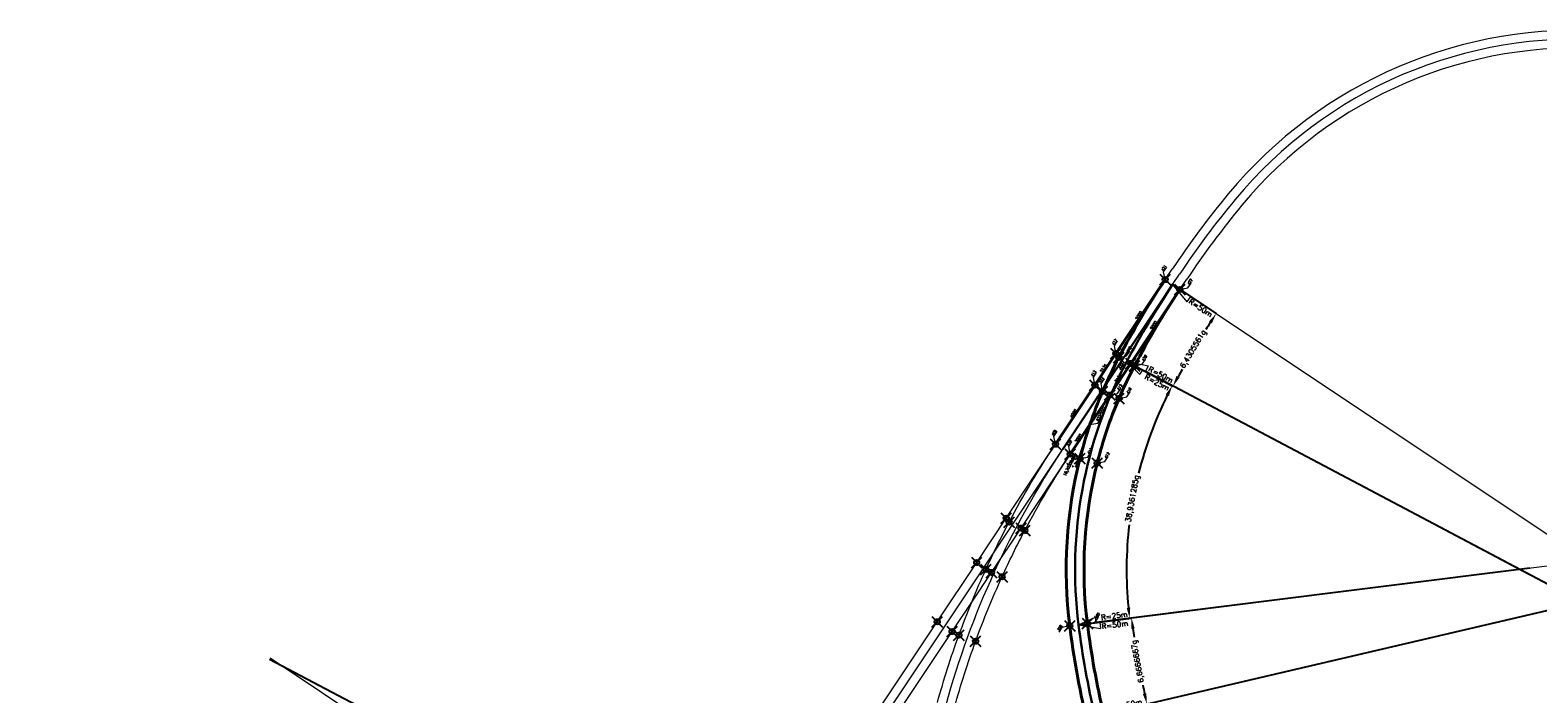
# Model space of a CAD drawing. Header units: metres. Extents: x 6603774 to 6604307, y 5739806 to 5740703.
# Tile 35 of 38: x 6604064 to 6604148, y 5739992 to 5740029. Entities that reach past the tile are written whole.
import ezdxf

# ---------------------------------------------------------------- set-up
doc = ezdxf.new("R2010")
doc.units = ezdxf.units.M
doc.header["$PDMODE"] = 35
doc.header["$PDSIZE"] = 0.3
doc.linetypes.add('DASHDOT', pattern=[25.4, 12.7, -6.35, 0, -6.35])
doc.layers.add('-punkty-specyf', color=7, linetype='Continuous')
doc.layers.add('-punkty-specyf (etap 1)', color=252, linetype='Continuous')
for name, color, linetype, lineweight in [('-spec-dług-szyn', 7, 'Continuous', 20), ('-spec-wym-k-wewn', 6, 'Continuous', 13), ('-spec-wym-kąt-blok', 160, 'Continuous', 13), ('0 (etap 1)', 252, 'Continuous', 13), ('mat-szyna 76C1(VK Ri60)', 3, 'Continuous', 40), ('mat-szyna 76C1(VK Ri60) (etap 1)', 252, 'Continuous', 13), ('OSIE_TORU', 10, 'DASHDOT', 30), ('szyna 59R2 (między zwr. a krzyż.)', 222, 'Continuous', 40), ('szyna 59R2 (między zwr. a krzyż.) (etap 1)', 252, 'Continuous', 13), ('szyna 60R2 (między zwr. a krzyż.)', 254, 'Continuous', 40), ('szyna 60R2 (między zwr. a krzyż.) (etap 1)', 252, 'Continuous', 13), ('T_szyny 60R2 R290', 14, 'Continuous', 40), ('T_szyny 60R2 R290 (etap 1)', 252, 'Continuous', 13), ('wsp-KrzyżownicRZ', 1, 'Continuous', 15), ('wsp-tocznej-szyn RZ', 114, 'Continuous', 15), ('zwrotnica R50m', 140, 'Continuous', 40), ('zwrotnica R50m (etap 1)', 252, 'Continuous', 13)]:
    doc.layers.add(name, color=color, linetype=linetype, lineweight=lineweight)
doc.styles.add('dług-szyn', font='txt.shx')
doc.styles.add('prom-specyf', font='txt.shx')
doc.styles.add('WSP', font='txt.shx', dxfattribs={"width": 0.8})
doc.dimstyles.new('Długości-szyn-spec', dxfattribs={"dimtxt": 0.15, "dimasz": 0.01, "dimexe": 1.25, "dimexo": 0, "dimgap": 0, "dimtad": 0, "dimdec": 0, "dimlfac": 1000, "dimtxsty": 'dług-szyn', "dimblk": 'NONE', "dimcen": 0, "dimse1": 1, "dimse2": 1, "dimsd1": 1, "dimsd2": 1, "dimaunit": 1, "dimadec": 3, "dimazin": 0, "dimtfac": 1, "dimtdec": 0, "dimtmove": 0, "dimatfit": 3, "dimldrblk": 'NONE', "dimfxl": 1, "dimtolj": 1, "dimarcsym": 0})
doc.dimstyles.new('krzyz-tory-w-100-kąty', dxfattribs={"dimtxt": 0.15, "dimasz": 0.15, "dimexe": 0, "dimexo": 0, "dimgap": 0.03, "dimtad": 0, "dimdec": 0, "dimtxsty": 'prom-specyf', "dimcen": 0, "dimaunit": 2, "dimadec": 7, "dimazin": 0, "dimtfac": 1, "dimtdec": 0, "dimtmove": 0, "dimatfit": 3, "dimfxl": 1, "dimarcsym": 0})
doc.dimstyles.new('Strzałka -pra-duża-spec', dxfattribs={"dimtxt": 0.3, "dimasz": 1.2, "dimexe": 0, "dimexo": 0, "dimgap": 0.005, "dimtad": 3, "dimjust": 1, "dimdec": 0, "dimzin": 0, "dimdsep": 46, "dimtxsty": 'prom-specyf', "dimblk": 'STRZAŁKA1', "dimcen": 0, "dimdle": 0.6, "dimclrd": 256, "dimadec": 0, "dimazin": 0, "dimtfac": 0.75, "dimtdec": 0, "dimtofl": 0, "dimtmove": 2, "dimatfit": 3, "dimfxl": 1, "dimtolj": 1, "dimtzin": 0, "dimlwd": -1, "dimarcsym": 0})
doc.dimstyles.new('Strzałka -pra-spec', dxfattribs={"dimtxt": 0.3, "dimasz": 1, "dimexe": 0, "dimexo": 0, "dimgap": 0.005, "dimtad": 3, "dimjust": 1, "dimdec": 0, "dimzin": 0, "dimdsep": 46, "dimtxsty": 'prom-specyf', "dimblk": 'STRZAŁKA1', "dimcen": 0, "dimdle": 0.6, "dimclrd": 256, "dimadec": 0, "dimazin": 0, "dimtfac": 0.75, "dimtdec": 0, "dimtofl": 0, "dimtmove": 2, "dimatfit": 3, "dimfxl": 1, "dimtolj": 1, "dimtzin": 0, "dimlwd": -1, "dimarcsym": 0})
doc.dimstyles.new('Strzałka le--spec', dxfattribs={"dimtxt": 0.3, "dimasz": 1, "dimexe": 0, "dimexo": 0, "dimgap": 0.02, "dimtad": 1, "dimdec": 0, "dimzin": 0, "dimdsep": 46, "dimtxsty": 'prom-specyf', "dimblk": 'STZRAŁKA-LEWA', "dimcen": 0, "dimdle": 0.6, "dimadec": 0, "dimazin": 0, "dimtfac": 0.75, "dimtdec": 0, "dimtofl": 0, "dimtmove": 2, "dimatfit": 3, "dimfxl": 1, "dimtolj": 1, "dimtzin": 0, "dimarcsym": 0})
doc.dimstyles.new('Strzałka le-duża-spec', dxfattribs={"dimtxt": 0.3, "dimasz": 1.2, "dimexe": 0, "dimexo": 0, "dimgap": 0.02, "dimtad": 1, "dimdec": 0, "dimzin": 0, "dimdsep": 46, "dimtxsty": 'prom-specyf', "dimblk": 'STZRAŁKA-LEWA', "dimcen": 0, "dimdle": 0.6, "dimadec": 0, "dimazin": 0, "dimtfac": 0.75, "dimtdec": 0, "dimtofl": 0, "dimtmove": 2, "dimatfit": 3, "dimfxl": 1, "dimtolj": 1, "dimtzin": 0, "dimarcsym": 0})
doc.dimstyles.new('tory-w-100-kąty', dxfattribs={"dimtxt": 0.15, "dimasz": 0.6, "dimexe": 0, "dimexo": 0, "dimgap": 0, "dimtad": 0, "dimdec": 0, "dimtxsty": 'prom-specyf', "dimcen": 0, "dimaunit": 2, "dimadec": 7, "dimazin": 0, "dimtfac": 1, "dimtdec": 0, "dimtmove": 0, "dimatfit": 3, "dimfxl": 1, "dimarcsym": 0})

# ---------------------------------------------------------------- blocks, each defined once
blk = doc.blocks.new('STZRAŁKA-LEWA')
for p, q in [((-1, 0), (0, 0)), ((0, 0), (-1, -0.299)), ((-1, 0), (-1, -0.299))]:
    blk.add_line(p, q)
blk = doc.blocks.new('*D185')
at = {"layer": '-spec-wym-k-wewn', "color": 0, "lineweight": -2, "transparency": 16777216}
blk.add_line((6604170.089, 5739986.685), (6604126.425, 5740009.789), dxfattribs=at)
at = {"layer": 'Defpoints', "color": 0, "transparency": 16777216}
for p in [(6604125.364, 5740010.35), (6604169.559, 5739986.965)]:
    blk.add_point(p, dxfattribs=at)
at = {"layer": '-spec-wym-k-wewn', "color": 0, "lineweight": -2, "transparency": 16777216, "xscale": 1.2, "yscale": 1.2, "zscale": 1.2, "rotation": 152.1151954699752}
blk.add_blockref('STZRAŁKA-LEWA', (6604125.364, 5740010.35), dxfattribs=at)
at = {"layer": '-spec-wym-k-wewn', "color": 0, "transparency": 16777216, "insert": (6604127.276, 5740009.62), "char_height": 0.3, "attachment_point": 5, "rotation": 332.1152, "style": 'prom-specyf'}
blk.add_mtext('\\A1;R=50m', dxfattribs=at)
blk = doc.blocks.new('STRZAŁKA1')
for p, q in [((0, 0), (-1, 0.299)), ((-1, 0), (-1, 0.299)), ((-1, 0), (0, 0))]:
    blk.add_line(p, q)
blk = doc.blocks.new('*D186')
at = {"layer": '-spec-wym-k-wewn', "transparency": 16777216}
blk.add_line((6604128.946, 5740014.022), (6604170.058, 5739986.632), dxfattribs=at)
at = {"layer": 'Defpoints', "color": 0, "transparency": 16777216}
for p in [(6604127.948, 5740014.687), (6604169.559, 5739986.965)]:
    blk.add_point(p, dxfattribs=at)
at = {"layer": '-spec-wym-k-wewn', "transparency": 16777216, "xscale": 1.2, "yscale": 1.2, "zscale": 1.2, "rotation": 146.327694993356}
blk.add_blockref('STRZAŁKA1', (6604127.948, 5740014.687), dxfattribs=at)
at = {"layer": '-spec-wym-k-wewn', "color": 0, "transparency": 16777216, "insert": (6604129.523, 5740013.374), "char_height": 0.3, "attachment_point": 5, "rotation": 326.32769, "style": 'prom-specyf'}
blk.add_mtext('\\A1;R=50m', dxfattribs=at)
blk = doc.blocks.new('*D187')
at = {"layer": '-spec-wym-k-wewn', "transparency": 16777216}
blk.add_line((6604126.248, 5740009.882), (6604147.992, 5739998.377), dxfattribs=at)
at = {"layer": 'Defpoints', "color": 0, "transparency": 16777216}
for p in [(6604125.364, 5740010.35), (6604147.461, 5739998.658)]:
    blk.add_point(p, dxfattribs=at)
at = {"layer": '-spec-wym-k-wewn', "transparency": 16777216, "rotation": 152.1151954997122}
blk.add_blockref('STRZAŁKA1', (6604125.364, 5740010.35), dxfattribs=at)
at = {"layer": '-spec-wym-k-wewn', "color": 0, "transparency": 16777216, "insert": (6604127.068, 5740009.177), "char_height": 0.3, "attachment_point": 5, "rotation": 332.1152, "style": 'prom-specyf'}
blk.add_mtext('\\A1;R=25m', dxfattribs=at)
blk = doc.blocks.new('*D188')
at = {"layer": '-spec-wym-k-wewn', "color": 0, "lineweight": -2, "transparency": 16777216}
blk.add_line((6604148.057, 5739998.732), (6604123.648, 5739995.667), dxfattribs=at)
at = {"layer": 'Defpoints', "color": 0, "transparency": 16777216}
for p in [(6604147.461, 5739998.658), (6604122.656, 5739995.542)]:
    blk.add_point(p, dxfattribs=at)
at = {"layer": '-spec-wym-k-wewn', "color": 0, "lineweight": -2, "transparency": 16777216, "rotation": 187.1577111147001}
blk.add_blockref('STZRAŁKA-LEWA', (6604122.656, 5739995.542), dxfattribs=at)
at = {"layer": '-spec-wym-k-wewn', "color": 0, "transparency": 16777216, "insert": (6604124.665, 5739996.045), "char_height": 0.3, "attachment_point": 5, "rotation": 7.15771, "style": 'prom-specyf'}
blk.add_mtext('\\A1;R=25m', dxfattribs=at)
blk = doc.blocks.new('*D189')
at = {"layer": '-spec-wym-k-wewn', "transparency": 16777216}
blk.add_line((6604123.847, 5739995.692), (6604172.862, 5740001.847), dxfattribs=at)
at = {"layer": 'Defpoints', "color": 0, "transparency": 16777216}
for p in [(6604172.267, 5740001.773), (6604122.656, 5739995.542)]:
    blk.add_point(p, dxfattribs=at)
at = {"layer": '-spec-wym-k-wewn', "transparency": 16777216, "xscale": 1.2, "yscale": 1.2, "zscale": 1.2, "rotation": 187.1577111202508}
blk.add_blockref('STRZAŁKA1', (6604122.656, 5739995.542), dxfattribs=at)
at = {"layer": '-spec-wym-k-wewn', "color": 0, "transparency": 16777216, "insert": (6604124.694, 5739995.541), "char_height": 0.3, "attachment_point": 5, "rotation": 7.15771, "style": 'prom-specyf'}
blk.add_mtext('\\A1;R=50m', dxfattribs=at)
blk = doc.blocks.new('*D190')
at = {"layer": '-spec-wym-k-wewn', "color": 0, "lineweight": -2, "transparency": 16777216}
blk.add_line((6604172.851, 5740001.909), (6604124.748, 5739990.664), dxfattribs=at)
at = {"layer": 'Defpoints', "color": 0, "transparency": 16777216}
for p in [(6604172.267, 5740001.773), (6604123.579, 5739990.391)]:
    blk.add_point(p, dxfattribs=at)
at = {"layer": '-spec-wym-k-wewn', "color": 0, "lineweight": -2, "transparency": 16777216, "xscale": 1.2, "yscale": 1.2, "zscale": 1.2, "rotation": 193.1577111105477}
blk.add_blockref('STZRAŁKA-LEWA', (6604123.579, 5739990.391), dxfattribs=at)
at = {"layer": '-spec-wym-k-wewn', "color": 0, "transparency": 16777216, "insert": (6604125.488, 5739991.052), "char_height": 0.3, "attachment_point": 5, "rotation": 13.15771, "style": 'prom-specyf'}
blk.add_mtext('\\A1;R=50m', dxfattribs=at)
blk = doc.blocks.new('*D195')
at = {"layer": '-spec-wym-k-wewn', "transparency": 16777216}
blk.add_line((6604118.276, 5739966.262), (6604077.164, 5739993.652), dxfattribs=at)
at = {"layer": 'Defpoints', "color": 0, "transparency": 16777216}
for p in [(6604077.664, 5739993.319), (6604119.275, 5739965.597)]:
    blk.add_point(p, dxfattribs=at)
at = {"layer": '-spec-wym-k-wewn', "transparency": 16777216, "xscale": 1.2, "yscale": 1.2, "zscale": 1.2, "rotation": 326.327694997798}
blk.add_blockref('STRZAŁKA1', (6604119.275, 5739965.597), dxfattribs=at)
at = {"layer": '-spec-wym-k-wewn', "color": 0, "transparency": 16777216, "insert": (6604117.624, 5739967.013), "char_height": 0.3, "attachment_point": 5, "rotation": 326.32769, "style": 'prom-specyf'}
blk.add_mtext('\\A1;R=50m', dxfattribs=at)
blk = doc.blocks.new('*D196')
at = {"layer": '-spec-wym-k-wewn', "color": 0, "lineweight": -2, "transparency": 16777216}
blk.add_line((6604077.132, 5739993.598), (6604120.882, 5739970.656), dxfattribs=at)
at = {"layer": 'Defpoints', "color": 0, "transparency": 16777216}
for p in [(6604077.664, 5739993.319), (6604121.944, 5739970.098)]:
    blk.add_point(p, dxfattribs=at)
at = {"layer": '-spec-wym-k-wewn', "color": 0, "lineweight": -2, "transparency": 16777216, "xscale": 1.2, "yscale": 1.2, "zscale": 1.2, "rotation": 332.3276949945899}
blk.add_blockref('STZRAŁKA-LEWA', (6604121.944, 5739970.098), dxfattribs=at)
at = {"layer": '-spec-wym-k-wewn', "color": 0, "transparency": 16777216, "insert": (6604119.969, 5739970.831), "char_height": 0.3, "attachment_point": 5, "rotation": 332.32769, "style": 'prom-specyf'}
blk.add_mtext('\\A1;R=50m', dxfattribs=at)
blk = doc.blocks.new('*D205')
at = {"layer": '-spec-wym-k-wewn', "color": 0, "lineweight": -2, "transparency": 16777216}
for p, q in [((6604127.948, 5740014.687), (6604130.401, 5740013.053)), ((6604125.364, 5740010.35), (6604127.97, 5740008.971))]:
    blk.add_line(p, q, dxfattribs=at)
for start, end in [(147.05832, 147.63823), (150.80466, 151.38457)]:
    blk.add_arc((6604169.559, 5739986.965), 47.052, start, end, dxfattribs=at)
at = {"layer": '-spec-wym-k-wewn', "color": 0, "transparency": 16777216}
for points in [[(6604129.988, 5740012.606), (6604130.155, 5740012.497), (6604130.401, 5740013.053)], [(6604128.342, 5740009.452), (6604128.165, 5740009.547), (6604127.97, 5740008.971)]]:
    blk.add_solid(points, dxfattribs=at)
at = {"layer": 'Defpoints', "color": 0, "transparency": 16777216}
for p in [(6604127.948, 5740014.687), (6604129.545, 5740011.72), (6604125.364, 5740010.35), (6604169.559, 5739986.965)]:
    blk.add_point(p, dxfattribs=at)
at = {"layer": '-spec-wym-k-wewn', "color": 0, "transparency": 16777216, "insert": (6604129.134, 5740011.043), "char_height": 0.3, "attachment_point": 5, "rotation": 59.22145, "style": 'prom-specyf'}
blk.add_mtext('6,4305561g', dxfattribs=at)
blk = doc.blocks.new('*D206')
at = {"layer": '-spec-wym-k-wewn', "color": 0, "lineweight": -2, "transparency": 16777216}
for p, q in [((6604125.364, 5740010.35), (6604127.924, 5740008.995)), ((6604122.656, 5739995.542), (6604125.53, 5739995.903))]:
    blk.add_line(p, q, dxfattribs=at)
for start, end in [(153.67054, 165.81018), (173.46273, 185.60237)]:
    blk.add_arc((6604147.461, 5739998.658), 22.104, start, end, dxfattribs=at)
at = {"layer": '-spec-wym-k-wewn', "color": 0, "transparency": 16777216}
for points in [[(6604127.562, 5740008.507), (6604127.74, 5740008.416), (6604127.924, 5740008.995)], [(6604125.563, 5739996.511), (6604125.364, 5739996.489), (6604125.53, 5739995.903)]]:
    blk.add_solid(points, dxfattribs=at)
at = {"layer": 'Defpoints', "color": 0, "transparency": 16777216}
for p in [(6604125.364, 5740010.35), (6604126.236, 5740004.826), (6604147.461, 5739998.658), (6604122.656, 5739995.542)]:
    blk.add_point(p, dxfattribs=at)
at = {"layer": '-spec-wym-k-wewn', "color": 0, "transparency": 16777216, "insert": (6604125.718, 5740002.634), "char_height": 0.3, "attachment_point": 5, "rotation": 79.63645, "style": 'prom-specyf'}
blk.add_mtext('38,9361285g', dxfattribs=at)
blk = doc.blocks.new('*D207')
at = {"layer": '-spec-wym-k-wewn', "color": 0, "lineweight": -2, "transparency": 16777216}
for p, q in [((6604122.656, 5739995.542), (6604125.637, 5739995.917)), ((6604123.579, 5739990.391), (6604126.505, 5739991.075))]:
    blk.add_line(p, q, dxfattribs=at)
for start, end in [(187.88922, 188.48111), (191.83431, 192.4262)]:
    blk.add_arc((6604172.267, 5740001.773), 46.996, start, end, dxfattribs=at)
at = {"layer": '-spec-wym-k-wewn', "color": 0, "transparency": 16777216}
for points in [[(6604125.617, 5739995.309), (6604125.815, 5739995.335), (6604125.637, 5739995.917)], [(6604126.469, 5739991.682), (6604126.274, 5739991.638), (6604126.505, 5739991.075)]]:
    blk.add_solid(points, dxfattribs=at)
at = {"layer": 'Defpoints', "color": 0, "transparency": 16777216}
for p in [(6604172.267, 5740001.773), (6604122.656, 5739995.542), (6604126.159, 5739992.678), (6604123.579, 5739990.391)]:
    blk.add_point(p, dxfattribs=at)
at = {"layer": '-spec-wym-k-wewn', "color": 0, "transparency": 16777216, "insert": (6604126.008, 5739993.484), "char_height": 0.3, "attachment_point": 5, "rotation": 100.15771, "style": 'prom-specyf'}
blk.add_mtext('6,6666667g', dxfattribs=at)
blk = doc.blocks.new('*D224')
at = {"layer": '-spec-wym-k-wewn', "color": 0, "lineweight": -2, "transparency": 16777216}
for p, q in [((6604121.944, 5739970.098), (6604119.166, 5739971.555)), ((6604119.275, 5739965.597), (6604116.663, 5739967.336))]:
    blk.add_line(p, q, dxfattribs=at)
for start, end in [(331.00906, 331.59411), (327.06128, 327.64633)]:
    blk.add_arc((6604077.664, 5739993.319), 46.862, start, end, dxfattribs=at)
at = {"layer": '-spec-wym-k-wewn', "color": 0, "transparency": 16777216}
for points in [[(6604118.795, 5739971.073), (6604118.972, 5739970.979), (6604119.166, 5739971.555)], [(6604117.077, 5739967.783), (6604116.909, 5739967.893), (6604116.663, 5739967.336)]]:
    blk.add_solid(points, dxfattribs=at)
at = {"layer": 'Defpoints', "color": 0, "transparency": 16777216}
for p in [(6604077.664, 5739993.319), (6604121.944, 5739970.098), (6604117.546, 5739968.713), (6604119.275, 5739965.597)]:
    blk.add_point(p, dxfattribs=at)
at = {"layer": '-spec-wym-k-wewn', "color": 0, "transparency": 16777216, "insert": (6604117.97, 5739969.413), "char_height": 0.3, "attachment_point": 5, "rotation": 59.32769, "style": 'prom-specyf'}
blk.add_mtext('6,6666667g', dxfattribs=at)
blk = doc.blocks.new('Wsp-pg50(s)')
for p, q in [((0, 0), (315, 315)), ((315, 315), (645, 315))]:
    blk.add_line(p, q)
at = {"style": 'WSP', "width": 0.8}
blk.add_attdef('WSP', (330, 352), '', height=150, dxfattribs=at)
blk = doc.blocks.new('*D509')
at = {"layer": 'Defpoints', "color": 0, "transparency": 16777216}
for p in [(6604123.472, 5740009.096), (6604123.576, 5740009.027), (6604121.358, 5740005.698)]:
    blk.add_point(p, dxfattribs=at)
at = {"layer": '-spec-dług-szyn', "color": 0, "transparency": 16777216, "insert": (6604122.364, 5740007.431), "char_height": 0.15, "attachment_point": 5, "rotation": 56.32769, "style": 'dług-szyn'}
blk.add_mtext('\\A1;4000', dxfattribs=at)
blk = doc.blocks.new('_None')
blk = doc.blocks.new('*D510')
at = {"layer": 'Defpoints', "color": 0, "transparency": 16777216}
for p in [(6604124.656, 5740010.872), (6604124.759, 5740010.803), (6604123.576, 5740009.027)]:
    blk.add_point(p, dxfattribs=at)
at = {"layer": '-spec-dług-szyn', "color": 0, "transparency": 16777216, "insert": (6604124.064, 5740009.984), "char_height": 0.15, "attachment_point": 5, "rotation": 56.32769, "style": 'dług-szyn'}
blk.add_mtext('\\A1;2135', dxfattribs=at)
blk = doc.blocks.new('*D511')
at = {"layer": 'Defpoints', "color": 0, "transparency": 16777216}
for p in [(6604127.428, 5740015.033), (6604127.531, 5740014.964), (6604124.759, 5740010.803)]:
    blk.add_point(p, dxfattribs=at)
at = {"layer": '-spec-dług-szyn', "color": 0, "transparency": 16777216, "insert": (6604126.042, 5740012.953), "char_height": 0.15, "attachment_point": 5, "rotation": 56.32769, "style": 'dług-szyn'}
blk.add_mtext('\\A1;5000', dxfattribs=at)
blk = doc.blocks.new('*D516')
at = {"layer": 'Defpoints', "color": 0, "transparency": 16777216}
for p in [(6604123.198, 5740006.876), (6604123.299, 5740006.808), (6604122.19, 5740005.144)]:
    blk.add_point(p, dxfattribs=at)
at = {"layer": '-spec-dług-szyn', "color": 0, "transparency": 16777216, "insert": (6604122.643, 5740006.043), "char_height": 0.15, "attachment_point": 5, "rotation": 56.32769, "style": 'dług-szyn'}
blk.add_mtext('\\A1;2000', dxfattribs=at)
blk = doc.blocks.new('*D517')
at = {"layer": 'Defpoints', "color": 0, "transparency": 16777216}
for p in [(6604124.408, 5740008.472), (6604124.503, 5740008.409), (6604123.299, 5740006.808)]:
    blk.add_point(p, dxfattribs=at)
at = {"layer": '-spec-dług-szyn', "color": 0, "transparency": 16777216, "insert": (6604123.948, 5740007.577), "char_height": 0.15, "attachment_point": 5, "rotation": 56.32769, "style": 'dług-szyn'}
blk.add_mtext('\\A1;2000', dxfattribs=at)
blk = doc.blocks.new('*D518')
at = {"layer": 'Defpoints', "color": 0, "transparency": 16777216}
for p in [(6604125.49, 5740010.316), (6604125.591, 5740010.249), (6604124.408, 5740008.472)]:
    blk.add_point(p, dxfattribs=at)
at = {"layer": '-spec-dług-szyn', "color": 0, "transparency": 16777216, "insert": (6604124.898, 5740009.428), "char_height": 0.15, "attachment_point": 5, "rotation": 56.32769, "style": 'dług-szyn'}
blk.add_mtext('\\A1;2135', dxfattribs=at)
blk = doc.blocks.new('*D519')
at = {"layer": 'Defpoints', "color": 0, "transparency": 16777216}
for p in [(6604128.262, 5740014.478), (6604128.364, 5740014.41), (6604125.591, 5740010.249)]:
    blk.add_point(p, dxfattribs=at)
at = {"layer": '-spec-dług-szyn', "color": 0, "transparency": 16777216, "insert": (6604126.876, 5740012.397), "char_height": 0.15, "attachment_point": 5, "rotation": 56.32769, "style": 'dług-szyn'}
blk.add_mtext('\\A1;5000', dxfattribs=at)
blk = doc.blocks.new('*D675')
at = {"layer": '-spec-wym-kąt-blok', "color": 0, "lineweight": -2, "transparency": 16777216}
for p, q in [((6604123.251, 5740006.666), (6604122.487, 5740004.4)), ((6604122.19, 5740005.144), (6604121.89, 5740004.693))]:
    blk.add_line(p, q, dxfattribs=at)
for start, end in [(239.71045, 240.91185), (246.77764, 247.97682)]:
    blk.add_arc((6604123.299, 5740006.808), 2.541, start, end, dxfattribs=at)
at = {"layer": '-spec-wym-kąt-blok', "color": 0, "transparency": 16777216}
for points in [[(6604122.004, 5740004.593), (6604122.031, 5740004.635), (6604121.89, 5740004.693)], [(6604122.355, 5740004.476), (6604122.338, 5740004.429), (6604122.487, 5740004.4)]]:
    blk.add_solid(points, dxfattribs=at)
at = {"layer": 'Defpoints', "color": 0, "transparency": 16777216}
for p in [(6604123.251, 5740006.666), (6604123.299, 5740006.808), (6604123.299, 5740006.808), (6604122.08, 5740004.578), (6604122.19, 5740005.144)]:
    blk.add_point(p, dxfattribs=at)
at = {"layer": '-spec-wym-kąt-blok', "color": 0, "transparency": 16777216, "insert": (6604122.179, 5740004.527), "char_height": 0.15, "attachment_point": 5, "rotation": 63, "style": 'prom-specyf'}
blk.add_mtext('16,7020965g', dxfattribs=at)

msp = doc.modelspace()

# ---------------------------------------------------------------- linework, layer by layer
at = {"layer": '-punkty-specyf'}
for p in [(6604127.5314, 5740014.9645), (6604128.3636, 5740014.41), (6604124.7592, 5740010.8034), (6604124.9222, 5740010.5837), (6604125.5914, 5740010.2489), (6604125.8061, 5740010.1161), (6604123.5757, 5740009.0269), (6604124.0119, 5740008.6761), (6604124.4079, 5740008.4725), (6604124.9315, 5740008.2832), (6604121.3579, 5740005.698), (6604122.1901, 5740005.1436), (6604122.7347, 5740004.8898), (6604123.7044, 5740004.6454), (6604123.1523, 5739995.6048), (6604122.1601, 5739995.4802)]:
    msp.add_point(p, dxfattribs=at)
at = {"layer": '-punkty-specyf (etap 1)'}
for p in [(6604118.5857, 5740001.5369), (6604118.7487, 5740001.3174), (6604119.4179, 5740000.9825), (6604119.6326, 5740000.8497), (6604116.9224, 5739999.0402), (6604117.4395, 5739998.6569), (6604117.7546, 5739998.4858), (6604118.3493, 5739998.2419), (6604114.7046, 5739995.7114), (6604115.5368, 5739995.1569), (6604115.9252, 5739994.9558), (6604116.865, 5739994.6141)]:
    msp.add_point(p, dxfattribs=at)
at = {"layer": '-spec-wym-kąt-blok'}
msp.add_line((6604123.2511, 5740006.6659), (6604123.299, 5740006.808), dxfattribs=at)
at = {"layer": '0 (etap 1)', "color": 252, "lineweight": 13, "flags": 128}
for points in [[(6604187.0964, 5739993.3351), (6604187.248, 5739995.6631, 0.0261874), (6604187.3151, 5740000.9489, 0.3230495), (6604167.4694, 5740026.2774, 0.0261859), (6604162.3216, 5740027.4767), (6604157.7786, 5740028.2871, 0.0261859), (6604152.5333, 5740028.9417, 0.2421184), (6604131.0763, 5740019.7865, 0.0261859), (6604127.9194, 5740015.5468)], [(6604186.0985, 5739993.4001), (6604186.2502, 5739995.7281, 0.0261874), (6604186.3158, 5740000.9092, 0.3230495), (6604167.1918, 5740025.3167, 0.0261859), (6604162.146, 5740026.4922), (6604157.603, 5740027.3026, 0.0261859), (6604152.4616, 5740027.9443, 0.2421184), (6604131.8461, 5740019.1481, 0.0261859), (6604128.7516, 5740014.9924)]]:
    msp.add_lwpolyline(points, format="xyb", dxfattribs=at)
for points in [[(6604127.5314, 5740014.9645), (6604127.9195, 5740015.547)], [(6604128.3636, 5740014.41), (6604128.7517, 5740014.9926)], [(6604039.4321, 5739882.7268), (6604114.7046, 5739995.7114)], [(6604040.2644, 5739882.1723), (6604115.5368, 5739995.1569)]]:
    msp.add_lwpolyline(points, dxfattribs=at)
at = {"layer": 'mat-szyna 76C1(VK Ri60)', "ltscale": 3, "flags": 128}
for points in [[(6604121.3579, 5740005.698), (6604123.5757, 5740009.0269)], [(6604123.299, 5740006.808), (6604124.4079, 5740008.4725)], [(6604122.1901, 5740005.1436), (6604123.299, 5740006.808)]]:
    msp.add_lwpolyline(points, dxfattribs=at)
for points in [[(6604123.299, 5740006.808, -0.0196104), (6604124.0119, 5740008.6761, -0.0196104)], [(6604123.7044, 5740004.6454, -0.0392358), (6604124.9315, 5740008.2832)], [(6604122.7347, 5740004.8898, -0.0196104), (6604123.299, 5740006.808)]]:
    msp.add_lwpolyline(points, format="xyb", dxfattribs=at)
at = {"layer": 'mat-szyna 76C1(VK Ri60) (etap 1)', "ltscale": 3, "flags": 128}
for points in [[(6604114.7046, 5739995.7114), (6604116.9224, 5739999.0402)], [(6604116.6457, 5739996.8214), (6604117.7546, 5739998.4858)], [(6604115.5368, 5739995.1569), (6604116.6457, 5739996.8214)]]:
    msp.add_lwpolyline(points, dxfattribs=at)
for points in [[(6604116.6457, 5739996.8214, -0.0099013), (6604117.4395, 5739998.6569, -0.0099013)], [(6604116.865, 5739994.6141, -0.0198046), (6604118.3493, 5739998.2419)], [(6604115.9252, 5739994.9558, -0.0099013), (6604116.6457, 5739996.8214)]]:
    msp.add_lwpolyline(points, format="xyb", dxfattribs=at)
at = {"layer": 'OSIE_TORU', "color": 252, "linetype": 'ByBlock', "lineweight": 13, "ltscale": 0.1, "flags": 128}
for points in [[(6604189.6151, 5739959.4886, 0.0586364), (6604189.0065, 5739971.1598), (6604187.2061, 5739981.6964, -0.0586364), (6604186.5975, 5739993.3676), (6604186.7491, 5739995.6956, 0.0261874), (6604186.8155, 5740000.9291, 0.3230495), (6604167.3306, 5740025.797, 0.0261859), (6604162.2338, 5740026.9844), (6604157.6908, 5740027.7948, 0.0261859), (6604152.4975, 5740028.443, 0.2421184), (6604131.4612, 5740019.4673, 0.0261859), (6604128.3355, 5740015.2696)], [(6604010.8225, 5739838.5518, 0.0261859), (6604016.0558, 5739838.4937, 0.2123931), (6604034.2675, 5739847.5125, 0.0261859), (6604037.3932, 5739851.7102), (6604100.0764, 5739945.7982, 0.0795573), (6604106.652, 5739960.1774), (6604115.1984, 5739991.0416, -0.0795573), (6604121.774, 5740005.4208)], [(6604026.6969, 5739853.6912, 0.0795573), (6604033.2726, 5739868.0704, -0.0795573), (6604039.8483, 5739882.4495), (6604121.774, 5740005.4208)]]:
    msp.add_lwpolyline(points, format="xyb", dxfattribs=at)
at = {"layer": 'OSIE_TORU', "linetype": 'ByBlock', "ltscale": 0.1, "flags": 128}
msp.add_lwpolyline([(6604045.4062, 5739836.3539, 0.0261859), (6604050.6395, 5739836.2958, 0.2123931), (6604068.8512, 5739845.3146, 0.0261859), (6604071.9769, 5739849.5123), (6604127.0702, 5739932.2077, 0.0261859), (6604129.74, 5739936.7091, 0.1531555), (6604132.4047, 5739951.4345, 0.0261859), (6604131.4818, 5739956.5857), (6604123.5792, 5739990.3909, -0.0261859), (6604122.6562, 5739995.5425, -0.1541046), (6604125.3641, 5740010.3499, -0.0252581), (6604127.9475, 5740014.6872)], format="xyb", dxfattribs=at)
msp.add_lwpolyline([(6604121.774, 5740005.4208), (6604127.9475, 5740014.6872)], dxfattribs=at)
at = {"layer": 'OSIE_TORU', "color": 252, "linetype": 'ByBlock', "lineweight": 13, "ltscale": 0.1, "flags": 128}
msp.add_lwpolyline([(6604127.9475, 5740014.6872), (6604128.3356, 5740015.2698)], dxfattribs=at)
at = {"layer": 'szyna 59R2 (między zwr. a krzyż.)', "flags": 128}
for points in [[(6604124.0119, 5740008.6761, -0.0207314), (6604124.9222, 5740010.5837)], [(6604124.9315, 5740008.2832, -0.0207314), (6604125.8061, 5740010.1161)]]:
    msp.add_lwpolyline(points, format="xyb", dxfattribs=at)
at = {"layer": 'szyna 59R2 (między zwr. a krzyż.) (etap 1)', "flags": 128}
for points in [[(6604117.4395, 5739998.6569, -0.0146819), (6604118.7487, 5740001.3174, -0.0146819)], [(6604118.3493, 5739998.2419, -0.0146819), (6604119.6326, 5740000.8497, -0.0146819)]]:
    msp.add_lwpolyline(points, format="xyb", dxfattribs=at)
at = {"layer": 'szyna 60R2 (między zwr. a krzyż.)', "flags": 128}
for points in [[(6604123.5757, 5740009.0269), (6604124.7592, 5740010.8034)], [(6604124.4079, 5740008.4725), (6604125.5914, 5740010.2489)]]:
    msp.add_lwpolyline(points, dxfattribs=at)
at = {"layer": 'szyna 60R2 (między zwr. a krzyż.) (etap 1)', "flags": 128}
for points in [[(6604116.9224, 5739999.0402), (6604118.5857, 5740001.5369)], [(6604117.7546, 5739998.4858), (6604119.4179, 5740000.9825)]]:
    msp.add_lwpolyline(points, dxfattribs=at)
at = {"layer": 'T_szyny 60R2 R290', "ltscale": 3, "flags": 128}
for points in [[(6604123.0923, 5739990.2771, -0.0261859), (6604122.1601, 5739995.4802, -0.0932264), (6604122.7347, 5740004.8898)], [(6604124.0661, 5739990.5047, -0.0261859), (6604123.1523, 5739995.6048, -0.0932264), (6604123.7044, 5740004.6454)]]:
    msp.add_lwpolyline(points, format="xyb", dxfattribs=at)
at = {"layer": 'T_szyny 60R2 R290 (etap 1)', "ltscale": 3, "flags": 128}
for points in [[(6604114.7165, 5739991.1751, -0.0196573), (6604115.9252, 5739994.9558, -0.0196573)], [(6604115.6802, 5739990.9082, -0.0196573), (6604116.865, 5739994.6141, -0.0196573)]]:
    msp.add_lwpolyline(points, format="xyb", dxfattribs=at)
at = {"layer": 'zwrotnica R50m', "flags": 128}
for points in [[(6604124.7592, 5740010.8034), (6604127.5314, 5740014.9645)], [(6604125.5914, 5740010.2489), (6604128.3636, 5740014.41)]]:
    msp.add_lwpolyline(points, dxfattribs=at)
for points in [[(6604124.9222, 5740010.5837, -0.0252581), (6604127.5314, 5740014.9645)], [(6604125.8061, 5740010.1161, -0.0252581), (6604128.3636, 5740014.41)]]:
    msp.add_lwpolyline(points, format="xyb", dxfattribs=at)
at = {"layer": 'zwrotnica R50m (etap 1)', "flags": 128}
for points in [[(6604118.5857, 5740001.5369), (6604121.3579, 5740005.698)], [(6604119.4179, 5740000.9825), (6604122.1901, 5740005.1436)]]:
    msp.add_lwpolyline(points, dxfattribs=at)
for points in [[(6604118.7487, 5740001.3174, -0.0252578), (6604121.3579, 5740005.698)], [(6604119.6326, 5740000.8497, -0.0252579), (6604122.1901, 5740005.1436)]]:
    msp.add_lwpolyline(points, format="xyb", dxfattribs=at)

# ---------------------------------------------------------------- block references
at = {"layer": 'wsp-KrzyżownicRZ'}
ref = msp.add_blockref('Wsp-pg50(s)', (6604123.299, 5740006.808), dxfattribs=dict(at, xscale=-0.0009999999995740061, yscale=0.0009999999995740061, zscale=0.0009999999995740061, rotation=236.3276950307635))
ref.add_attrib('WSP', 'K23', (6604123.764, 5740007.0027), dxfattribs={"layer": '0', "height": 0.15, "rotation": 56.327695, "style": 'WSP', "width": 0.8})
at = {"layer": 'wsp-tocznej-szyn RZ', "xscale": 0.0009999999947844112, "yscale": 0.0009999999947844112, "zscale": 0.0009999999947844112, "rotation": 56.32769507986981}
for p, values in [((6604127.5314, 5740014.9645), {'WSP': '421'}), ((6604124.7592, 5740010.8034), {'WSP': '417'}), ((6604123.5757, 5740009.0269), {'WSP': '413'}), ((6604124.0119, 5740008.6761), {'WSP': '414'}), ((6604121.3579, 5740005.698), {'WSP': '409'}), ((6604122.1901, 5740005.1436), {'WSP': '410'})]:
    msp.add_blockref('Wsp-pg50(s)', p, dxfattribs=at).add_auto_attribs(values)
at = {"layer": 'wsp-tocznej-szyn RZ'}
ref = msp.add_blockref('Wsp-pg50(s)', (6604128.3636, 5740014.41), dxfattribs=dict(at, xscale=-0.0009999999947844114, yscale=0.0009999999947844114, zscale=0.0009999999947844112, rotation=236.3276950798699))
ref.add_attrib('WSP', '422', (6604128.8906, 5740014.6664), dxfattribs={"layer": '0', "height": 0.15, "rotation": 56.327695, "style": 'WSP', "width": 0.8})
ref = msp.add_blockref('Wsp-pg50(s)', (6604125.5914, 5740010.2489), dxfattribs=dict(at, xscale=-0.0009999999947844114, yscale=0.0009999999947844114, zscale=0.0009999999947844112, rotation=56.32769507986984))
ref.add_attrib('WSP', '419', (6604125.0004, 5740009.9495), dxfattribs={"layer": '0', "height": 0.15, "rotation": 56.327695, "style": 'WSP', "width": 0.8})
ref = msp.add_blockref('Wsp-pg50(s)', (6604124.9222, 5740010.5837), dxfattribs=dict(at, xscale=-0.0009999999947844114, yscale=0.0009999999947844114, zscale=0.0009999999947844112, rotation=236.3276950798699))
ref.add_attrib('WSP', '418', (6604125.4492, 5740010.8401), dxfattribs={"layer": '0', "height": 0.15, "rotation": 56.327695, "style": 'WSP', "width": 0.8})
ref = msp.add_blockref('Wsp-pg50(s)', (6604125.8061, 5740010.1161), dxfattribs=dict(at, xscale=-0.0009999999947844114, yscale=0.0009999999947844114, zscale=0.0009999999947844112, rotation=236.3276950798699))
ref.add_attrib('WSP', '420', (6604126.3331, 5740010.3724), dxfattribs={"layer": '0', "height": 0.15, "rotation": 56.327695, "style": 'WSP', "width": 0.8})
ref = msp.add_blockref('Wsp-pg50(s)', (6604124.4079, 5740008.4725), dxfattribs=dict(at, xscale=-0.0009999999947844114, yscale=0.0009999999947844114, zscale=0.0009999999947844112, rotation=236.3276950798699))
ref.add_attrib('WSP', '415', (6604124.9349, 5740008.7288), dxfattribs={"layer": '0', "height": 0.15, "rotation": 56.327695, "style": 'WSP', "width": 0.8})
ref = msp.add_blockref('Wsp-pg50(s)', (6604124.9315, 5740008.2832), dxfattribs=dict(at, xscale=-0.0009999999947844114, yscale=0.0009999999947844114, zscale=0.0009999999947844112, rotation=236.3276950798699))
ref.add_attrib('WSP', '416', (6604125.4585, 5740008.5396), dxfattribs={"layer": '0', "height": 0.15, "rotation": 56.327695, "style": 'WSP', "width": 0.8})
ref = msp.add_blockref('Wsp-pg50(s)', (6604122.7347, 5740004.8898), dxfattribs=dict(at, xscale=-0.0009999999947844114, yscale=0.0009999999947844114, zscale=0.0009999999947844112, rotation=236.3276950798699))
ref.add_attrib('WSP', '411', (6604123.2617, 5740005.1462), dxfattribs={"layer": '0', "height": 0.15, "rotation": 56.327695, "style": 'WSP', "width": 0.8})
ref = msp.add_blockref('Wsp-pg50(s)', (6604123.7044, 5740004.6454), dxfattribs=dict(at, xscale=-0.0009999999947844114, yscale=0.0009999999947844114, zscale=0.0009999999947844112, rotation=236.3276950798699))
ref.add_attrib('WSP', '412', (6604124.2314, 5740004.9018), dxfattribs={"layer": '0', "height": 0.15, "rotation": 56.327695, "style": 'WSP', "width": 0.8})
ref = msp.add_blockref('Wsp-pg50(s)', (6604123.1523, 5739995.6048), dxfattribs=dict(at, xscale=-0.0009999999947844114, yscale=0.0009999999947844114, zscale=0.0009999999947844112, rotation=236.3276950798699))
ref.add_attrib('WSP', '360', (6604123.6793, 5739995.8611), dxfattribs={"layer": '0', "height": 0.15, "rotation": 56.327695, "style": 'WSP', "width": 0.8})
ref = msp.add_blockref('Wsp-pg50(s)', (6604122.1601, 5739995.4802), dxfattribs=dict(at, xscale=-0.0009999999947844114, yscale=0.0009999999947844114, zscale=0.0009999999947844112, rotation=56.32769507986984))
ref.add_attrib('WSP', '359', (6604121.5691, 5739995.1808), dxfattribs={"layer": '0', "height": 0.15, "rotation": 56.327695, "style": 'WSP', "width": 0.8})

# ---------------------------------------------------------------- dimensions: what is measured, and where the dimension line sits
at = {"layer": '-spec-dług-szyn'}
for base, p1, p2, picture, middle in [((6604127.4281, 5740015.0333), (6604124.7592, 5740010.8034), (6604127.5314, 5740014.9645), '*D511', (6604126.042, 5740012.9527)), ((6604128.2622, 5740014.4776), (6604125.5914, 5740010.2489), (6604128.3636, 5740014.41), '*D519', (6604126.8761, 5740012.397)), ((6604124.6559, 5740010.8722), (6604123.5757, 5740009.0269), (6604124.7592, 5740010.8034), '*D510', (6604124.0642, 5740009.9839)), ((6604125.49, 5740010.3165), (6604124.4079, 5740008.4725), (6604125.5914, 5740010.2489), '*D518', (6604124.8982, 5740009.4283)), ((6604123.4724, 5740009.0957), (6604121.3579, 5740005.698), (6604123.5757, 5740009.0269), '*D509', (6604122.3635, 5740007.4313)), ((6604124.5026, 5740008.4094), (6604123.299, 5740006.808), (6604124.4079, 5740008.4725), '*D517', (6604123.9481, 5740007.5772)), ((6604123.1976, 5740006.8756), (6604122.1901, 5740005.1436), (6604123.299, 5740006.808), '*D516', (6604122.6432, 5740006.0434))]:
    dim = msp.add_linear_dim(base=base, p1=p1, p2=p2, angle=236.327695, dimstyle='Długości-szyn-spec', override={"dimtmove": 1}, dxfattribs=at)
    dim.commit()
    dim.dimension.update_dxf_attribs({"geometry": picture, "text_midpoint": middle})
at = {"layer": '-spec-wym-k-wewn'}
for base, center, p1, p2, picture, middle in [((6604129.54459537, 5740011.71993882), (6604169.55862776, 5739986.96513096), (6604127.94751679, 5740014.68724207), (6604125.3641428, 5740010.34990163), '*D205', (6604129.13353429, 5740011.04282019)), ((6604126.2359491, 5740004.8256688), (6604147.4613853, 5739998.6575163), (6604125.3641428, 5740010.3499016), (6604122.6562119, 5739995.5424928), '*D206', (6604125.7184671, 5740002.6337907)), ((6604126.1592862, 5739992.6784139), (6604172.2665587, 5740001.7725398), (6604122.6562119, 5739995.5424928), (6604123.5791998, 5739990.3909283), '*D207', (6604126.0075942, 5739993.4844818)), ((6604117.5464992, 5739968.7133774), (6604077.6635155, 5739993.3189864), (6604119.2746265, 5739965.5968753), (6604121.9444261, 5739970.0982854), '*D224', (6604117.9698519, 5739969.413179))]:
    dim = msp.add_angular_dim_3p(base=base, center=center, p1=p1, p2=p2, dimstyle='tory-w-100-kąty', override={"dimtxt": 0.3}, dxfattribs=at)
    dim.commit()
    dim.dimension.update_dxf_attribs({"geometry": picture, "text_midpoint": middle})
for center, mpoint, dimstyle, picture, middle in [((6604169.5586, 5739986.9651), (6604127.9475, 5740014.6872), 'Strzałka -pra-duża-spec', '*D186', (6604129.5233, 5740013.3745)), ((6604169.5586, 5739986.9651), (6604125.3641, 5740010.3499), 'Strzałka le-duża-spec', '*D185', (6604127.2762, 5740009.6203)), ((6604147.4614, 5739998.6575), (6604125.3641, 5740010.3499), 'Strzałka -pra-spec', '*D187', (6604127.0683, 5740009.1771)), ((6604172.2666, 5740001.7725), (6604122.6562, 5739995.5425), 'Strzałka -pra-duża-spec', '*D189', (6604124.6943, 5739995.5405)), ((6604172.2666, 5740001.7725), (6604123.5792, 5739990.3909), 'Strzałka le-duża-spec', '*D190', (6604125.4875, 5739991.052)), ((6604147.4614, 5739998.6575), (6604122.6562, 5739995.5425), 'Strzałka le--spec', '*D188', (6604124.6655, 5739996.0452)), ((6604077.6635, 5739993.319), (6604121.9444, 5739970.0983), 'Strzałka le-duża-spec', '*D196', (6604119.9687, 5739970.8312)), ((6604077.6635, 5739993.319), (6604119.2746, 5739965.5969), 'Strzałka -pra-duża-spec', '*D195', (6604117.6241, 5739967.0132))]:
    dim = msp.add_radius_dim(center=center, mpoint=mpoint, dimstyle=dimstyle, override={"dimpost": 'R=<>m'}, dxfattribs=at)
    dim.commit()
    dim.dimension.update_dxf_attribs({"geometry": picture, "text_midpoint": middle, "dimtype": 164})
at = {"layer": '-spec-wym-kąt-blok'}
dim = msp.add_angular_dim_2l(base=(6604122.080273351, 5740004.578373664), line1=((6604122.190149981, 5740005.143581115), (6604123.299034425, 5740006.808025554)), line2=((6604123.251090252, 5740006.665894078), (6604123.299034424, 5740006.808025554)), dimstyle='krzyz-tory-w-100-kąty', override={"dimtmove": 2}, dxfattribs=at)
dim.commit()
dim.dimension.update_dxf_attribs({"geometry": '*D675', "text_midpoint": (6604122.17890094, 5740004.527230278), "text_rotation": 243})

doc.saveas('drawing.dxf')
